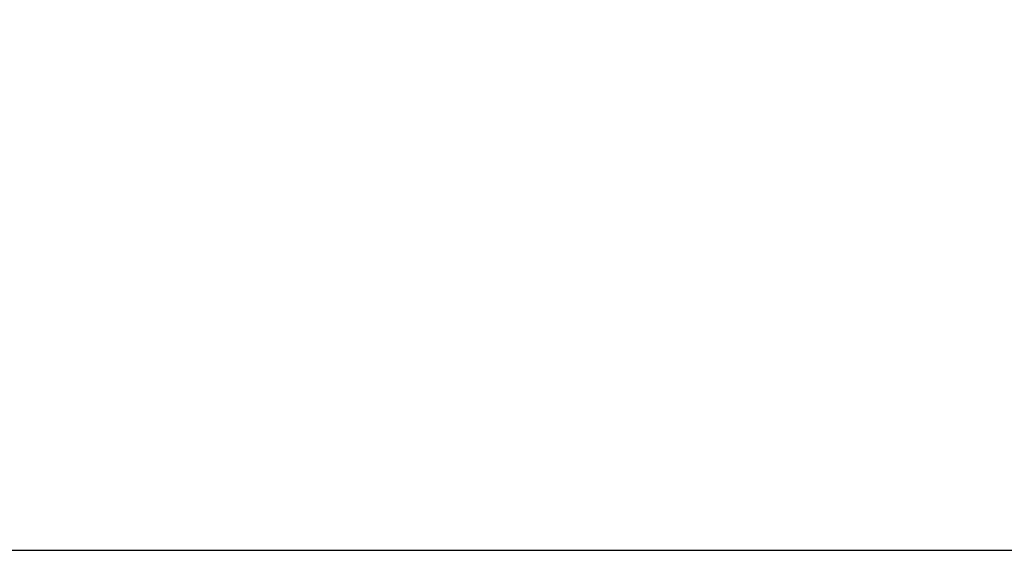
# Model space of a CAD drawing. Header units: millimetres. Extents: x 34 to 369, y 24 to 290.
# Tile 7 of 30: x 206 to 265, y 186 to 218. Entities that reach past the tile are written whole.
import ezdxf

# ---------------------------------------------------------------- set-up
doc = ezdxf.new("R2010")
doc.units = ezdxf.units.MM
doc.layers.add('FORMATO', color=179, linetype='Continuous')
doc.styles.add('SLDTEXTSTYLE0', font='TXT', dxfattribs={"width": 0.75})
doc.dimstyles.new('SLDDIMSTYLE0', dxfattribs={"dimtxt": 3.5, "dimasz": 3.302, "dimexe": 0, "dimexo": 0.0625, "dimgap": 0.875, "dimtad": 1, "dimdec": 0, "dimlfac": 0.833333, "dimrnd": 1e-09, "dimzin": 12, "dimdsep": 46, "dimtxsty": 'SLDTEXTSTYLE0', "dimsah": 1, "dimcen": 0.09, "dimadec": 0, "dimazin": 3, "dimtfac": 1, "dimtdec": 0, "dimtofl": 0, "dimtmove": 0, "dimatfit": 3, "dimfxl": 0, "dimfrac": 2, "dimtolj": 1, "dimtzin": 12, "dimarcsym": 0})

# ---------------------------------------------------------------- blocks, each defined once
blk = doc.blocks.new('_D_6')
at = {"layer": 'FORMATO'}
for p, q in [((154.269, 269.927), (296.766, 269.927)), ((295.766, 269.927), (295.766, 186.231)), ((178.047, 186.231), (296.766, 186.231))]:
    blk.add_line(p, q, dxfattribs=at)
for points in [[(295.766, 269.927), (295.258, 266.625), (296.274, 266.625)], [(295.766, 186.231), (296.274, 189.533), (295.258, 189.533)]]:
    blk.add_solid(points, dxfattribs=at)
at = {"layer": 'FORMATO', "insert": (291.254, 219.047), "char_height": 3.5, "attachment_point": 1, "rotation": 90, "style": 'SLDTEXTSTYLE0'}
blk.add_mtext('70', dxfattribs=at)

msp = doc.modelspace()

# ---------------------------------------------------------------- dimensions: what is measured, and where the dimension line sits
at = {"layer": 'FORMATO'}
dim = msp.add_linear_dim(base=(295.7659, 186.2314), p1=(153.2691, 269.9268), p2=(177.047, 186.2314), angle=90, dimstyle='SLDDIMSTYLE0', dxfattribs=at)
dim.commit()
dim.dimension.update_dxf_attribs({"geometry": '_D_6', "text_midpoint": (295.7659, 221.6328), "dimtype": 160})

doc.saveas('drawing.dxf')
